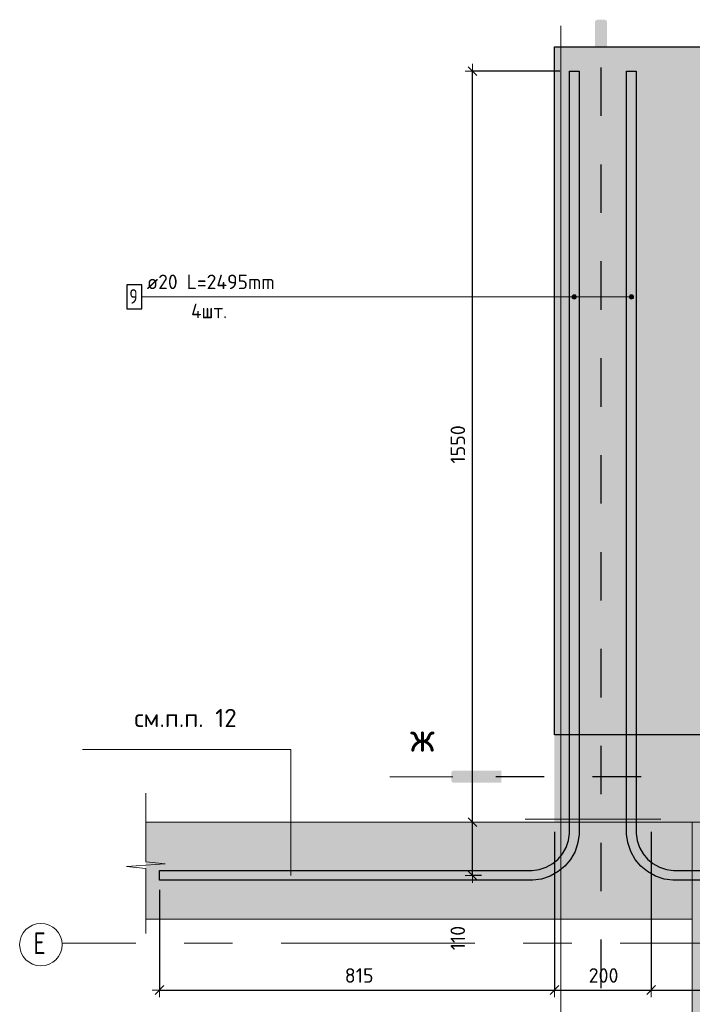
# Model space of a CAD drawing. Header units: metres. Extents: x -38 to 107, y -15 to 21.
# Tile 81 of 167: x 79.85 to 81.24, y -6.23 to -4.19. Entities that reach past the tile are written whole.
import ezdxf

# ---------------------------------------------------------------- set-up
doc = ezdxf.new("R2010")
doc.units = ezdxf.units.M
doc.header["$PDMODE"] = 65
for name, pattern in [('______11', [0.5, 0.4, -0.05, 0, -0.05]), ('______2', [0.0405, 0.03, -0.0105]), ('______5', [1.1, 0.8, -0.1, 0.1, -0.1])]:
    doc.linetypes.add(name, pattern=pattern)
for name, color, linetype, lineweight in [('XR$5$Арм.стержн.горизонт. 1', 180, 'Continuous', 35), ('XR$5$ВК__отв в полу 1-2 эт', 220, 'Continuous', 25), ('XR$5$Общий слой (1)_1', 7, 'Continuous', 13), ('XR$5$Осевая линия (1)', 7, '______5', 13), ('XR$5$Перекрытие (1)', 7, 'Continuous', 35), ('XR$5$Размерная линия (1)', 7, 'Continuous', 13), ('XR$5$Текст_ общее_1', 7, 'Continuous', 13)]:
    doc.layers.add(name, color=color, linetype=linetype, lineweight=lineweight)
doc.layers.add('XR$5$Арм.стержн.Доп. Арм верхн.зоны Х', color=7, linetype='Continuous', lineweight=35, true_color=0x8c8cff)
doc.styles.add('ISOCPEUR', font='txt')
doc.dimstyles.new('DIMSTYLE_24', dxfattribs={"dimtxt": 0.03, "dimasz": 0.03, "dimexe": 0, "dimexo": 0, "dimgap": 0.015, "dimtad": 2, "dimdec": 0, "dimlfac": 1000, "dimrnd": 5, "dimzin": 12, "dimdsep": 46, "dimtxsty": 'ISOCPEUR', "dimblk1": 'ALL_ML_STRICH', "dimblk2": 'ALL_ML_STRICH', "dimsah": 1, "dimcen": 0, "dimclrd": 7, "dimclre": 256, "dimclrt": 7, "dimadec": 0, "dimazin": 0, "dimtfac": 1, "dimtdec": 0, "dimtix": 1, "dimtmove": 2, "dimatfit": 3, "dimfxl": 0, "dimtzin": 0, "dimlwd": 0, "dimlwe": -3, "dimarcsym": 0})

# ---------------------------------------------------------------- blocks, each defined once
blk = doc.blocks.new('ЭЛЕМЕНТ_УЗОРА_20')
at = {"color": 7, "linetype": 'Continuous', "lineweight": 13, "transparency": 33554687}
blk.add_line((80.1122, -6.0799), (80.1122, -6.0799), dxfattribs=at)
blk.add_lwpolyline([(80.1122, -5.7899), (80.1122, -5.9317), (80.1522, -5.9358), (80.0722, -5.9413), (80.1122, -5.9459), (80.1122, -6.0799)], dxfattribs=at)
blk = doc.blocks.new('ALL_ML_STRICH')
at = {"color": 0, "linetype": 'ByBlock', "lineweight": -2}
for p, q in [((-1, 0), (0.5, 0)), ((-0.3, -0.3), (0.3, 0.3)), ((0, -0.5), (0, 0.5))]:
    blk.add_line(p, q, dxfattribs=at)
blk = doc.blocks.new('*D869')
at = {"layer": 'DEFPOINTS', "color": 7, "linetype": 'Continuous', "lineweight": 13, "transparency": 33554687}
for p in [(80.9556, -5.8499), (80.1406, -5.9699), (80.1406, -6.1964)]:
    blk.add_point(p, dxfattribs=at)
at = {"layer": 'XR$5$Размерная линия (1)', "color": 9, "linetype": 'Continuous', "lineweight": -2, "true_color": 0xc7c7c7, "transparency": 33554687}
for p, q in [((80.9556, -5.8699), (80.9556, -6.1964)), ((80.1406, -5.9899), (80.1406, -6.1964))]:
    blk.add_line(p, q, dxfattribs=at)
at = {"layer": 'XR$5$Размерная линия (1)', "color": 7, "linetype": 'Continuous', "lineweight": -2, "transparency": 33554687}
blk.add_line((80.1406, -6.1964), (80.9556, -6.1964), dxfattribs=at)
at = {"layer": 'XR$5$Размерная линия (1)', "color": 7, "linetype": 'Continuous', "lineweight": 13, "transparency": 33554687, "xscale": 0.03, "yscale": 0.03, "zscale": 0.03, "rotation": 180}
blk.add_blockref('ALL_ML_STRICH', (80.1406, -6.1964), dxfattribs=at)
at = {"layer": 'XR$5$Размерная линия (1)', "color": 7, "linetype": 'Continuous', "lineweight": 13, "transparency": 33554687, "xscale": 0.03, "yscale": 0.03, "zscale": 0.03}
blk.add_blockref('ALL_ML_STRICH', (80.9556, -6.1964), dxfattribs=at)
at = {"layer": 'XR$5$Размерная линия (1)', "color": 7, "linetype": 'Continuous', "lineweight": 13, "transparency": 33554687, "insert": (80.5526, -6.1664), "char_height": 0.03, "width": 0.09, "attachment_point": 5, "style": 'ISOCPEUR'}
blk.add_mtext('\\A1;{815}', dxfattribs=at)
blk = doc.blocks.new('*D870')
at = {"layer": 'DEFPOINTS', "color": 7, "linetype": 'Continuous', "lineweight": 13, "transparency": 33554687}
for p in [(80.9556, -5.8499), (81.1556, -5.8499), (80.9556, -6.1964)]:
    blk.add_point(p, dxfattribs=at)
at = {"layer": 'XR$5$Размерная линия (1)', "color": 9, "linetype": 'Continuous', "lineweight": -2, "true_color": 0xc7c7c7, "transparency": 33554687}
for p, q in [((80.9556, -5.8699), (80.9556, -6.1964)), ((81.1556, -5.8699), (81.1556, -6.1964))]:
    blk.add_line(p, q, dxfattribs=at)
at = {"layer": 'XR$5$Размерная линия (1)', "color": 7, "linetype": 'Continuous', "lineweight": -2, "transparency": 33554687}
blk.add_line((80.9556, -6.1964), (81.1556, -6.1964), dxfattribs=at)
at = {"layer": 'XR$5$Размерная линия (1)', "color": 7, "linetype": 'Continuous', "lineweight": 13, "transparency": 33554687, "xscale": 0.03, "yscale": 0.03, "zscale": 0.03, "rotation": 180}
blk.add_blockref('ALL_ML_STRICH', (80.9556, -6.1964), dxfattribs=at)
at = {"layer": 'XR$5$Размерная линия (1)', "color": 7, "linetype": 'Continuous', "lineweight": 13, "transparency": 33554687, "xscale": 0.03, "yscale": 0.03, "zscale": 0.03}
blk.add_blockref('ALL_ML_STRICH', (81.1556, -6.1964), dxfattribs=at)
at = {"layer": 'XR$5$Размерная линия (1)', "color": 7, "linetype": 'Continuous', "lineweight": 13, "transparency": 33554687, "insert": (81.0571, -6.1664), "char_height": 0.03, "width": 0.09, "attachment_point": 5, "style": 'ISOCPEUR'}
blk.add_mtext('\\A1;{200}', dxfattribs=at)
blk = doc.blocks.new('*D871')
at = {"layer": 'DEFPOINTS', "color": 7, "linetype": 'Continuous', "lineweight": 13, "transparency": 33554687}
for p in [(81.1556, -5.8499), (81.9706, -5.9699), (81.1556, -6.1964)]:
    blk.add_point(p, dxfattribs=at)
at = {"layer": 'XR$5$Размерная линия (1)', "color": 9, "linetype": 'Continuous', "lineweight": -2, "true_color": 0xc7c7c7, "transparency": 33554687}
for p, q in [((81.1556, -5.8699), (81.1556, -6.1964)), ((81.9706, -5.9899), (81.9706, -6.1964))]:
    blk.add_line(p, q, dxfattribs=at)
at = {"layer": 'XR$5$Размерная линия (1)', "color": 7, "linetype": 'Continuous', "lineweight": -2, "transparency": 33554687}
blk.add_line((81.1556, -6.1964), (81.9706, -6.1964), dxfattribs=at)
at = {"layer": 'XR$5$Размерная линия (1)', "color": 7, "linetype": 'Continuous', "lineweight": 13, "transparency": 33554687, "xscale": 0.03, "yscale": 0.03, "zscale": 0.03, "rotation": 180}
blk.add_blockref('ALL_ML_STRICH', (81.1556, -6.1964), dxfattribs=at)
at = {"layer": 'XR$5$Размерная линия (1)', "color": 7, "linetype": 'Continuous', "lineweight": 13, "transparency": 33554687, "xscale": 0.03, "yscale": 0.03, "zscale": 0.03}
blk.add_blockref('ALL_ML_STRICH', (81.9706, -6.1964), dxfattribs=at)
at = {"layer": 'XR$5$Размерная линия (1)', "color": 7, "linetype": 'Continuous', "lineweight": 13, "transparency": 33554687, "insert": (81.5676, -6.1664), "char_height": 0.03, "width": 0.09, "attachment_point": 5, "style": 'ISOCPEUR'}
blk.add_mtext('\\A1;{815}', dxfattribs=at)
blk = doc.blocks.new('*D872')
at = {"layer": 'DEFPOINTS', "color": 7, "linetype": 'Continuous', "lineweight": 13, "transparency": 33554687}
for p in [(80.7944, -5.8499), (80.7864, -5.9599), (80.825, -5.9599)]:
    blk.add_point(p, dxfattribs=at)
at = {"layer": 'XR$5$Размерная линия (1)', "color": 9, "linetype": 'Continuous', "lineweight": -2, "true_color": 0xc7c7c7, "transparency": 33554687}
for p, q in [((80.7864, -5.8499), (80.7864, -5.8499)), ((80.805, -5.9599), (80.7864, -5.9599))]:
    blk.add_line(p, q, dxfattribs=at)
at = {"layer": 'XR$5$Размерная линия (1)', "color": 7, "linetype": 'Continuous', "lineweight": -2, "transparency": 33554687}
blk.add_line((80.7864, -5.9599), (80.7864, -5.8499), dxfattribs=at)
at = {"layer": 'XR$5$Размерная линия (1)', "color": 7, "linetype": 'Continuous', "lineweight": 13, "transparency": 33554687, "xscale": 0.03, "yscale": 0.03, "zscale": 0.03}
for p, rotation in [((80.7864, -5.8499), 90), ((80.7864, -5.9599), 270)]:
    blk.add_blockref('ALL_ML_STRICH', p, dxfattribs=dict(at, rotation=rotation))
at = {"layer": 'XR$5$Размерная линия (1)', "color": 7, "linetype": 'Continuous', "lineweight": 13, "transparency": 33554687, "insert": (80.7562, -6.0892), "char_height": 0.03, "width": 0.09, "attachment_point": 5, "rotation": 90, "style": 'ISOCPEUR'}
blk.add_mtext('\\A1;{110}', dxfattribs=at)
blk = doc.blocks.new('*D873')
at = {"layer": 'DEFPOINTS', "color": 7, "linetype": 'Continuous', "lineweight": 13, "transparency": 33554687}
for p in [(80.9866, -4.2999), (80.7864, -5.8499), (80.7944, -5.8499)]:
    blk.add_point(p, dxfattribs=at)
at = {"layer": 'XR$5$Размерная линия (1)', "color": 9, "linetype": 'Continuous', "lineweight": -2, "true_color": 0xc7c7c7, "transparency": 33554687}
for p, q in [((80.9666, -4.2999), (80.7864, -4.2999)), ((80.7864, -5.8499), (80.7864, -5.8499))]:
    blk.add_line(p, q, dxfattribs=at)
at = {"layer": 'XR$5$Размерная линия (1)', "color": 7, "linetype": 'Continuous', "lineweight": -2, "transparency": 33554687}
blk.add_line((80.7864, -5.8499), (80.7864, -4.2999), dxfattribs=at)
at = {"layer": 'XR$5$Размерная линия (1)', "color": 7, "linetype": 'Continuous', "lineweight": 13, "transparency": 33554687, "xscale": 0.03, "yscale": 0.03, "zscale": 0.03}
for p, rotation in [((80.7864, -4.2999), 90), ((80.7864, -5.8499), 270)]:
    blk.add_blockref('ALL_ML_STRICH', p, dxfattribs=dict(at, rotation=rotation))
at = {"layer": 'XR$5$Размерная линия (1)', "color": 7, "linetype": 'Continuous', "lineweight": 13, "transparency": 33554687, "insert": (80.7564, -5.0704), "char_height": 0.03, "width": 0.12, "attachment_point": 5, "rotation": 90, "style": 'ISOCPEUR'}
blk.add_mtext('\\A1;{1550}', dxfattribs=at)
blk = doc.blocks.new('СЛОЖНЫЙ_ОБЪЕКТ_58')
at = {"linetype": 'Continuous', "lineweight": 25, "true_color": 0x000000, "transparency": 33554687}
blk.add_hatch(color=18, dxfattribs=at).paths.add_polyline_path([(81.0643, -4.1988), (81.0642, -4.198), (81.0639, -4.1973), (81.0636, -4.1966), (81.0632, -4.196), (81.0627, -4.1954), (81.0621, -4.1949), (81.0614, -4.1945), (81.0607, -4.1941), (81.06, -4.1939), (81.0593, -4.1937), (81.0585, -4.1937), (81.0452, -4.1937), (81.0444, -4.1937), (81.0436, -4.1939), (81.0429, -4.1941), (81.0422, -4.1945), (81.0416, -4.1949), (81.041, -4.1954), (81.0405, -4.196), (81.0401, -4.1966), (81.0397, -4.1973), (81.0395, -4.198), (81.0393, -4.1988), (81.0393, -4.1996), (81.0393, -4.2971), (81.0644, -4.2971), (81.0644, -4.1996)])
at = {"color": 7, "linetype": '______2', "lineweight": 25, "transparency": 33554687}
blk.add_line((81.0518, -4.2924), (81.0518, -6.901), dxfattribs=at)

msp = doc.modelspace()

# ---------------------------------------------------------------- hatches: boundary and pattern name
at = {"linetype": 'Continuous', "lineweight": 13, "true_color": 0xf1f1f1, "transparency": 33554687}
for points in [[(84.3056, -4.2499), (80.9556, -4.2499), (80.9556, -5.8499), (84.3056, -5.8499)], [(81.24, -5.8499), (80.1122, -5.8499), (80.1122, -6.0499), (81.24, -6.0499)], [(81.24, -7.2854), (84.4996, -7.2854), (84.4996, -5.8499), (81.24, -5.8499)]]:
    msp.add_hatch(color=7, dxfattribs=at).paths.add_polyline_path(points)
at = {"linetype": 'Continuous', "lineweight": 13, "transparency": 33554687}
h = msp.add_hatch(dxfattribs=at)
h.set_pattern_fill('____', scale=0.225, style=0, pattern_type=2)
h.set_pattern_definition([(0, (0.45, 0.45), (0.225, 0.225), [0.225, -0.225]), (90, (0.45, 0.45), (-0.225, 0.225), [0.225, -0.225])])
h.paths.add_polyline_path([(81.4806, -5.6699), (81.1556, -5.6699), (81.1556, -5.8499), (81.4806, -5.8499)], flags=0)
at = {"linetype": 'Continuous', "lineweight": 25, "true_color": 0x000000, "transparency": 33554687}
msp.add_hatch(color=18, dxfattribs=at).paths.add_polyline_path([(80.7477, -5.7436), (80.7484, -5.7435), (80.8459, -5.7435), (80.8459, -5.7686), (80.7484, -5.7686), (80.7477, -5.7686), (80.7469, -5.7684), (80.7462, -5.7682), (80.7455, -5.7678), (80.7449, -5.7674), (80.7443, -5.7669), (80.7438, -5.7663), (80.7434, -5.7657), (80.743, -5.765), (80.7428, -5.7643), (80.7426, -5.7635), (80.7426, -5.7627), (80.7426, -5.7494), (80.7426, -5.7486), (80.7428, -5.7479), (80.743, -5.7471), (80.7434, -5.7465), (80.7438, -5.7458), (80.7443, -5.7452), (80.7449, -5.7447), (80.7455, -5.7443), (80.7462, -5.744), (80.7469, -5.7437)], flags=16)
msp.add_hatch(color=18, dxfattribs=at).paths.add_polyline_path([(81.2281, -5.7436), (81.2273, -5.7435), (81.1299, -5.7435), (81.1299, -5.7686), (81.2273, -5.7686), (81.2281, -5.7686), (81.2289, -5.7684), (81.2296, -5.7682), (81.2303, -5.7678), (81.2309, -5.7674), (81.2315, -5.7669), (81.232, -5.7663), (81.2324, -5.7657), (81.2328, -5.765), (81.233, -5.7643), (81.2332, -5.7635), (81.2332, -5.7627), (81.2332, -5.7494), (81.2332, -5.7486), (81.233, -5.7479), (81.2328, -5.7471), (81.2324, -5.7465), (81.232, -5.7458), (81.2315, -5.7452), (81.2309, -5.7447), (81.2303, -5.7443), (81.2296, -5.744), (81.2289, -5.7437)])
at = {"layer": 'XR$5$Арм.стержн.горизонт. 1', "linetype": 'Continuous', "lineweight": 13, "transparency": 33554687}
for points in [[(80.9928, -4.7681), (80.9928, -4.7636), (80.9921, -4.7658)], [(80.9928, -4.7681), (80.9928, -4.7636), (80.9921, -4.7658)], [(80.9928, -4.7636), (80.9944, -4.7697), (80.9944, -4.762)], [(80.9928, -4.7636), (80.9944, -4.7697), (80.9944, -4.762)], [(80.9928, -4.7636), (80.9928, -4.7681), (80.9944, -4.7697)], [(80.9928, -4.7636), (80.9928, -4.7681), (80.9944, -4.7697)], [(80.9944, -4.762), (80.9966, -4.7703), (80.9966, -4.7613)], [(80.9944, -4.762), (80.9966, -4.7703), (80.9966, -4.7613)], [(80.9944, -4.762), (80.9944, -4.7697), (80.9966, -4.7703)], [(80.9944, -4.762), (80.9944, -4.7697), (80.9966, -4.7703)], [(80.9966, -4.7613), (80.9966, -4.7703), (80.9989, -4.7697)], [(80.9966, -4.7613), (80.9989, -4.7697), (80.9989, -4.762)], [(80.9966, -4.7613), (80.9966, -4.7703), (80.9989, -4.7697)], [(80.9966, -4.7613), (80.9989, -4.7697), (80.9989, -4.762)], [(80.9989, -4.762), (80.9989, -4.7697), (81.0005, -4.7681)], [(80.9989, -4.762), (81.0005, -4.7681), (81.0005, -4.7636)], [(80.9989, -4.762), (80.9989, -4.7697), (81.0005, -4.7681)], [(80.9989, -4.762), (81.0005, -4.7681), (81.0005, -4.7636)], [(81.0005, -4.7636), (81.0005, -4.7681), (81.0011, -4.7658)], [(81.0005, -4.7636), (81.0005, -4.7681), (81.0011, -4.7658)], [(81.1108, -4.7681), (81.1108, -4.7636), (81.1101, -4.7658)], [(81.1108, -4.7681), (81.1108, -4.7636), (81.1101, -4.7658)], [(81.1108, -4.7636), (81.1124, -4.7697), (81.1124, -4.762)], [(81.1108, -4.7636), (81.1124, -4.7697), (81.1124, -4.762)], [(81.1108, -4.7636), (81.1108, -4.7681), (81.1124, -4.7697)], [(81.1108, -4.7636), (81.1108, -4.7681), (81.1124, -4.7697)], [(81.1124, -4.762), (81.1146, -4.7703), (81.1146, -4.7613)], [(81.1124, -4.762), (81.1146, -4.7703), (81.1146, -4.7613)], [(81.1124, -4.762), (81.1124, -4.7697), (81.1146, -4.7703)], [(81.1124, -4.762), (81.1124, -4.7697), (81.1146, -4.7703)], [(81.1146, -4.7613), (81.1146, -4.7703), (81.1169, -4.7697)], [(81.1146, -4.7613), (81.1169, -4.7697), (81.1169, -4.762)], [(81.1146, -4.7613), (81.1146, -4.7703), (81.1169, -4.7697)], [(81.1146, -4.7613), (81.1169, -4.7697), (81.1169, -4.762)], [(81.1169, -4.762), (81.1169, -4.7697), (81.1185, -4.7681)], [(81.1169, -4.762), (81.1185, -4.7681), (81.1185, -4.7636)], [(81.1169, -4.762), (81.1169, -4.7697), (81.1185, -4.7681)], [(81.1169, -4.762), (81.1185, -4.7681), (81.1185, -4.7636)], [(81.1185, -4.7636), (81.1185, -4.7681), (81.1191, -4.7658)], [(81.1185, -4.7636), (81.1185, -4.7681), (81.1191, -4.7658)]]:
    msp.add_hatch(color=7, dxfattribs=at).paths.add_polyline_path(points)

# ---------------------------------------------------------------- linework, layer by layer
at = {"color": 52, "linetype": 'Continuous', "lineweight": 13, "transparency": 33554687}
for p, q in [((80.9692, -4.2065), (80.9692, -6.3065)), ((80.8951, -5.8439), (81.1751, -5.8439))]:
    msp.add_line(p, q, dxfattribs=at)
at = {"color": 7, "linetype": '______2', "lineweight": 25, "transparency": 33554687}
msp.add_line((81.1345, -5.7561), (80.8259, -5.7561), dxfattribs=at)
at = {"color": 7, "linetype": 'Continuous', "lineweight": 13, "transparency": 33554687}
for p, q in [((81.24, -5.8499), (80.1122, -5.8499)), ((81.24, -7.2854), (81.24, -5.8499))]:
    msp.add_line(p, q, dxfattribs=at)
for points in [[(80.4117, -5.9599), (80.4117, -5.6999), (79.9817, -5.6999)], [(80.1122, -6.0499), (81.24, -6.0499), (81.24, -5.8499)]]:
    msp.add_lwpolyline(points, dxfattribs=at)
at = {"layer": 'XR$5$Арм.стержн.горизонт. 1', "color": 7, "linetype": 'Continuous', "lineweight": 13, "transparency": 33554687}
for p, q in [((80.1042, -4.7658), (80.7202, -4.7658)), ((80.7202, -4.7658), (81.1146, -4.7658)), ((80.7202, -4.7658), (81.1146, -4.7658)), ((80.7202, -4.7658), (80.9966, -4.7658)), ((80.7202, -4.7658), (80.9966, -4.7658)), ((80.9921, -4.7658), (80.9921, -4.7658)), ((80.9921, -4.7658), (80.9921, -4.7658)), ((80.9966, -4.7613), (80.9966, -4.7613)), ((80.9966, -4.7613), (80.9966, -4.7613)), ((80.9966, -4.7703), (80.9966, -4.7703)), ((80.9966, -4.7703), (80.9966, -4.7703)), ((81.0011, -4.7658), (81.0011, -4.7658)), ((81.0011, -4.7658), (81.0011, -4.7658)), ((81.1101, -4.7658), (81.1101, -4.7658)), ((81.1101, -4.7658), (81.1101, -4.7658)), ((81.1146, -4.7613), (81.1146, -4.7613)), ((81.1146, -4.7613), (81.1146, -4.7613)), ((81.1146, -4.7703), (81.1146, -4.7703)), ((81.1146, -4.7703), (81.1146, -4.7703)), ((81.1191, -4.7658), (81.1191, -4.7658)), ((81.1191, -4.7658), (81.1191, -4.7658))]:
    msp.add_line(p, q, dxfattribs=at)
at = {"layer": 'XR$5$Арм.стержн.горизонт. 1', "color": 7, "linetype": 'Continuous', "lineweight": 25, "transparency": 33554687}
msp.add_lwpolyline([(80.0732, -4.7908), (80.1042, -4.7908), (80.1042, -4.7408), (80.0732, -4.7408), (80.0732, -4.7908)], dxfattribs=at)
at = {"layer": 'XR$5$Арм.стержн.горизонт. 1', "color": 7, "linetype": 'Continuous', "lineweight": 13, "transparency": 33554687}
for centre in [(80.9966, -4.7658), (80.9966, -4.7658), (81.1146, -4.7658), (81.1146, -4.7658)]:
    msp.add_circle(centre, 0.0045, dxfattribs=at)
at = {"layer": 'XR$5$Арм.стержн.Доп. Арм верхн.зоны Х', "color": 7, "linetype": 'Continuous', "lineweight": 25, "transparency": 33554687}
for points in [[(80.1406, -5.9499), (80.9099, -5.9499), (80.9242, -5.9479), (80.9388, -5.9431), (80.9522, -5.9356), (80.9632, -5.9264), (80.9723, -5.9155), (80.9798, -5.9021), (80.9846, -5.8875), (80.9866, -5.8731), (80.9866, -4.2999), (81.0066, -4.2999), (81.0066, -5.8745), (81.0042, -5.892), (80.9982, -5.9102), (80.9888, -5.9269), (80.9774, -5.9406), (80.9636, -5.9521), (80.9469, -5.9615), (80.9288, -5.9675), (80.9112, -5.9699), (80.1406, -5.9699), (80.1406, -5.9499)], [(80.1406, -5.9499), (80.9099, -5.9499), (80.9242, -5.9479), (80.9388, -5.9431), (80.9522, -5.9356), (80.9632, -5.9264), (80.9723, -5.9155), (80.9798, -5.9021), (80.9846, -5.8875), (80.9866, -5.8731), (80.9866, -4.2999), (81.0066, -4.2999), (81.0066, -5.8745), (81.0042, -5.892), (80.9982, -5.9102), (80.9888, -5.9269), (80.9774, -5.9406), (80.9636, -5.9521), (80.9469, -5.9615), (80.9288, -5.9675), (80.9112, -5.9699), (80.1406, -5.9699), (80.1406, -5.9499)], [(81.9706, -5.9699), (81.2, -5.9699), (81.1825, -5.9675), (81.1643, -5.9615), (81.1476, -5.9521), (81.1339, -5.9406), (81.1224, -5.9269), (81.1131, -5.9102), (81.1071, -5.892), (81.1046, -5.8745), (81.1046, -4.2999), (81.1246, -4.2999), (81.1246, -5.8731), (81.1266, -5.8875), (81.1314, -5.9021), (81.139, -5.9155), (81.1481, -5.9264), (81.159, -5.9356), (81.1724, -5.9431), (81.1871, -5.9479), (81.2014, -5.9499), (81.9706, -5.9499), (81.9706, -5.9699)], [(81.9706, -5.9699), (81.2, -5.9699), (81.1825, -5.9675), (81.1643, -5.9615), (81.1476, -5.9521), (81.1339, -5.9406), (81.1224, -5.9269), (81.1131, -5.9102), (81.1071, -5.892), (81.1046, -5.8745), (81.1046, -4.2999), (81.1246, -4.2999), (81.1246, -5.8731), (81.1266, -5.8875), (81.1314, -5.9021), (81.139, -5.9155), (81.1481, -5.9264), (81.159, -5.9356), (81.1724, -5.9431), (81.1871, -5.9479), (81.2014, -5.9499), (81.9706, -5.9499), (81.9706, -5.9699)]]:
    msp.add_lwpolyline(points, dxfattribs=at)
at = {"layer": 'XR$5$ВК__отв в полу 1-2 эт', "color": 7, "linetype": 'Continuous', "lineweight": 13, "transparency": 33554687}
msp.add_line((80.7459, -5.7561), (80.6159, -5.7561), dxfattribs=at)
at = {"layer": 'XR$5$Общий слой (1)_1', "color": 7, "linetype": 'Continuous', "lineweight": 13, "transparency": 33554687}
for p in [(80.455, -5.8499), (80.4556, -5.8499)]:
    msp.add_line(p, (84.4996, -5.8499), dxfattribs=at)
at = {"layer": 'XR$5$Осевая линия (1)', "color": 253, "linetype": '______11', "lineweight": 13, "true_color": 0xa0a0a0, "transparency": 33554687}
msp.add_line((84.2914, -6.0999), (79.9389, -6.0999), dxfattribs=at)
at = {"layer": 'XR$5$Осевая линия (1)', "color": 7, "linetype": 'Continuous', "lineweight": 13, "transparency": 33554687}
msp.add_circle((79.8957, -6.1028), 0.0439, dxfattribs=at)
at = {"layer": 'XR$5$Перекрытие (1)', "color": 7, "linetype": 'Continuous', "lineweight": 25, "transparency": 33554687}
for p, q in [((80.9556, -5.6699), (80.9556, -4.2499)), ((80.9556, -4.2499), (84.3056, -4.2499)), ((81.4806, -5.6699), (80.9556, -5.6699))]:
    msp.add_line(p, q, dxfattribs=at)

# ---------------------------------------------------------------- block references
at = {"color": 7, "linetype": 'Continuous', "lineweight": 13, "transparency": 33554687}
for name in ['СЛОЖНЫЙ_ОБЪЕКТ_58', 'ЭЛЕМЕНТ_УЗОРА_20']:
    msp.add_blockref(name, (0, 0), dxfattribs=at)

# ---------------------------------------------------------------- texts
at = {"color": 7, "linetype": 'Continuous', "lineweight": 13, "transparency": 33554687, "insert": (80.6832, -5.6746), "char_height": 0.06, "width": 0.078545, "attachment_point": 5, "style": 'ISOCPEUR'}
msp.add_mtext('\\A1;{\\fISOCPEUR|i0|b0;\\H0.060000;\\W1.000000;\\C7;ж}\\P', dxfattribs=at)
at = {"layer": 'XR$5$Арм.стержн.горизонт. 1', "color": 7, "linetype": 'Continuous', "lineweight": 25, "transparency": 33554687, "char_height": 0.03, "attachment_point": 7, "style": 'ISOCPEUR'}
for s, insert, width in [('\\W0.98;ø20 L=2495mm ', (80.1142, -4.7498), 0.302553), ('\\W0.78;9', (80.0782, -4.7798), 0.032641), ('\\W0.95;4шт. ', (80.2057, -4.8098), 0.119158)]:
    msp.add_mtext(s, dxfattribs=dict(at, insert=insert, width=width))
at = {"layer": 'XR$5$Осевая линия (1)', "color": 7, "linetype": 'Continuous', "lineweight": 13, "transparency": 33554687, "insert": (79.88, -6.1224), "char_height": 0.045, "width": 0.048961, "attachment_point": 7, "style": 'ISOCPEUR'}
msp.add_mtext('\\W0.78;Е', dxfattribs=at)
at = {"layer": 'XR$5$Текст_ общее_1', "color": 7, "linetype": 'Continuous', "lineweight": 13, "transparency": 33554687, "insert": (80.1942, -5.6349), "char_height": 0.0375, "width": 0.223729, "attachment_point": 5, "style": 'ISOCPEUR'}
msp.add_mtext('\\A1;{\\fISOCPEUR|i0|b0;\\H0.037500;\\W1.000000;\\C7;см.п.п. 12}\\P', dxfattribs=at)

# ---------------------------------------------------------------- dimensions: what is measured, and where the dimension line sits
at = {"layer": 'XR$5$Размерная линия (1)', "color": 7, "linetype": 'Continuous', "lineweight": 13, "transparency": 33554687}
for base, p1, p2, picture, middle in [((80.7864, -4.2999), (80.7864, -5.8499), (80.9666, -4.2999), '*D873', (80.7564, -5.0704)), ((80.7864, -5.8499), (80.805, -5.9599), (80.7864, -5.8499), '*D872', (80.7562, -6.0892))]:
    dim = msp.add_linear_dim(base=base, p1=p1, p2=p2, angle=90, dimstyle='DIMSTYLE_24', override={"dimpost": '<>', "dimclrd": 7, "dimclre": 9, "dimclrt": 7, "dimlwd": 0, "dimlwe": 65533}, dxfattribs=at)
    dim.commit()
    dim.dimension.update_dxf_attribs({"geometry": picture, "text_midpoint": middle, "dimtype": 160})
for base, p1, p2, picture, middle in [((80.9556, -6.1964), (80.1406, -5.9899), (80.9556, -5.8699), '*D869', (80.5526, -6.1664)), ((81.1556, -6.1964), (80.9556, -5.8699), (81.1556, -5.8699), '*D870', (81.0571, -6.1664)), ((81.9706, -6.1964), (81.1556, -5.8699), (81.9706, -5.9899), '*D871', (81.5676, -6.1664))]:
    dim = msp.add_linear_dim(base=base, p1=p1, p2=p2, dimstyle='DIMSTYLE_24', override={"dimpost": '<>', "dimclrd": 7, "dimclre": 9, "dimclrt": 7, "dimlwd": 0, "dimlwe": 65533}, dxfattribs=at)
    dim.commit()
    dim.dimension.update_dxf_attribs({"geometry": picture, "text_midpoint": middle, "dimtype": 160})

doc.saveas('drawing.dxf')
